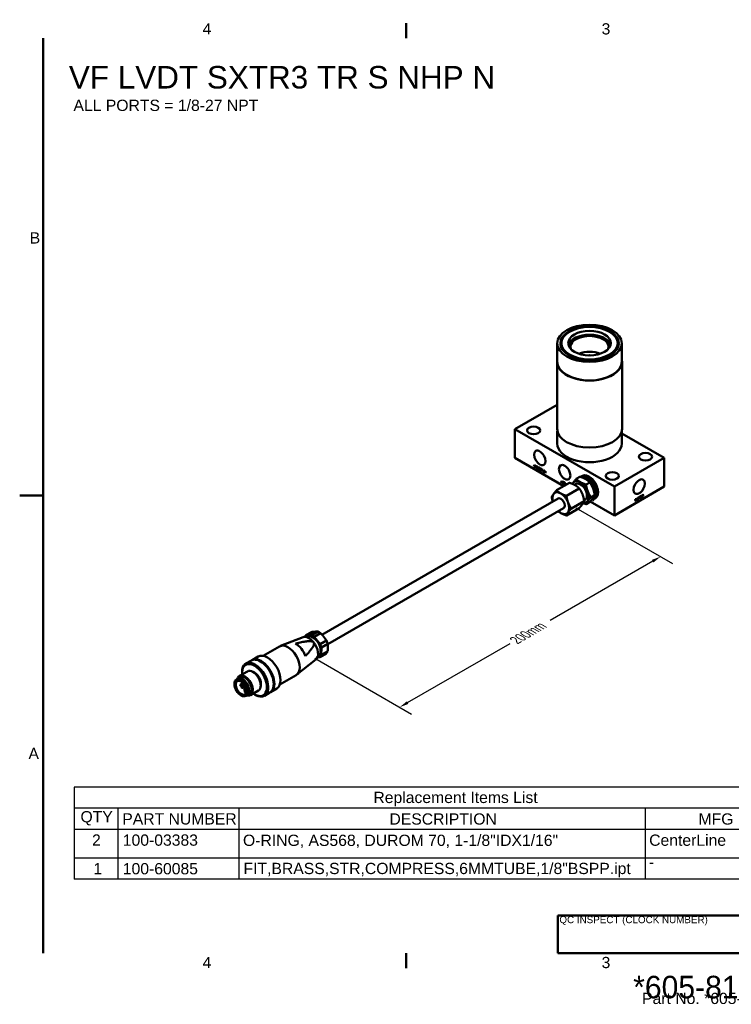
# Model space of a CAD drawing. Header units: millimetres. Extents: x 7 to 857, y -1 to 540.
# Tile 1 of 3: x 7 to 392, y 4 to 537. Entities that reach past the tile are written whole.
import ezdxf
from ezdxf.enums import TextEntityAlignment as Align

# ---------------------------------------------------------------- set-up
doc = ezdxf.new("R2010")
doc.units = ezdxf.units.MM
doc.header["$LTSCALE"] = 2
doc.layers.get('0').update_dxf_attribs({"lineweight": 25})
for name, color, linetype, lineweight in [('Border_0', 7, 'Continuous', 50), ('Border_2', 7, 'Continuous', 50), ('Dimensions(CL)', 7, 'Continuous', 25), ('Sketch Geometry(CL)', 7, 'Continuous', 50), ('Symbols(CL)', 7, 'Continuous', 25), ('Visible Edges(CL)', 7, 'Continuous', 50), ('Visible Tangent Edges(CL)', 7, 'Continuous', 50)]:
    doc.layers.add(name, color=color, linetype=linetype, lineweight=lineweight)
doc.styles.add('ALIGNED-CL', font='arial.ttf')
doc.styles.add('Copy of DEFAULT-CL', font='arial.ttf')
doc.styles.add('DEFAULT-ANSI', font='arial.ttf')
doc.styles.add('Text Style30', font='arialbd.ttf')
doc.styles.add('Text Style31', font='arialbd.ttf')
doc.styles.add('Text Style32', font='arialbd.ttf')
doc.styles.add('Text Style50', font='arialbd.ttf')
doc.styles.add('Text Style56', font='arialbd.ttf')
doc.styles.add('Text Style93', font='arialbd.ttf')
doc.styles.add('Text Style95', font='arialbd.ttf')
doc.dimstyles.new('MM-2PLC-CL', dxfattribs={"dimscale": 2, "dimtxt": 3.048, "dimasz": 2.5, "dimexe": 3.175, "dimexo": 1.5875, "dimgap": 1.6002, "dimtad": 0, "dimtoh": 1, "dimrnd": 1e-08, "dimzin": 0, "dimdsep": 46, "dimtxsty": 'ALIGNED-CL', "dimcen": 0.09, "dimdle": 10, "dimclrd": 7, "dimclre": 7, "dimclrt": 250, "dimadec": 1, "dimazin": 0, "dimtfac": 1, "dimtofl": 0, "dimtmove": 0, "dimatfit": 3, "dimfxl": 0, "dimtolj": 1, "dimtzin": 0, "dimlwd": 25, "dimlwe": 25, "dimarcsym": 0})

# ---------------------------------------------------------------- blocks, each defined once
blk = doc.blocks.new('Borders Default Border')
at = {"layer": 'Border_0'}
for p, q in [((107.95, 263.65), (107.95, 267.72)), ((107.95, 15.75), (107.95, 11.68))]:
    blk.add_line(p, q, dxfattribs=at)
at = {"layer": 'Border_0', "flags": 128}
for points in [[(9.65, 15.75), (9.65, 263.65)], [(3.3, 139.7), (9.65, 139.7)]]:
    blk.add_lwpolyline(points, dxfattribs=at)
at = {"layer": 'Border_2', "char_height": 3.05, "attachment_point": 7, "style": 'ALIGNED-CL'}
for s, insert in [('4', (52.85, 264.67)), ('3', (160.93, 264.62)), ('B', (6.02, 208.02)), ('A', (5.68, 68.32)), ('4', (52.85, 11.68)), ('3', (160.93, 11.63))]:
    blk.add_mtext(s, dxfattribs=dict(at, insert=insert))
blk = doc.blocks.new('Replacement Items List')
at = {"layer": 'Symbols(CL)'}
for p, q in [((223.99, 60.73), (18.06, 60.73)), ((18.06, 60.73), (18.06, 55)), ((223.99, 55), (18.06, 55)), ((18.06, 55), (18.06, 49.25)), ((29.85, 55), (29.85, 49.25)), ((62.67, 55), (62.67, 49.25)), ((172.7, 55), (172.7, 49.25)), ((223.99, 49.25), (18.06, 49.25)), ((18.06, 49.25), (18.06, 35.76)), ((29.85, 49.25), (29.85, 35.76)), ((62.67, 49.25), (62.67, 35.76)), ((172.7, 49.25), (172.7, 35.76)), ((223.99, 41.51), (18.06, 41.51)), ((223.99, 35.76), (18.06, 35.76))]:
    blk.add_line(p, q, dxfattribs=at)
at = {"layer": 'Symbols(CL)', "color": 250, "char_height": 3.048, "attachment_point": 7, "style": 'ALIGNED-CL'}
for s, insert in [('Replacement Items List', (99.12, 55.49)), ('QTY', (19.77, 50.34)), ('PART NUMBER', (31.09, 50.55)), ('DESCRIPTION', (103.46, 50.52)), ('MFG NAME', (187.19, 50.52))]:
    blk.add_mtext(s, dxfattribs=dict(at, insert=insert))
at = {"layer": 'Symbols(CL)', "color": 7, "attachment_point": 7, "style": 'ALIGNED-CL'}
for s, insert, char_height in [('2', (22.9, 44.85), 3.05), ('100-03383', (31.23, 44.8), 3.048), ('O-RING, AS568, DUROM 70, 1-1/8"IDX1/16"', (63.79, 44.22), 3.048), ('CenterLine', (173.82, 44.78), 3.048), ('1', (23.26, 37.1), 3.05), ('100-60085', (31.23, 37.05), 3.048), ('FIT,BRASS,STR,COMPRESS,6MMTUBE,1/8"BSPP.ipt', (63.93, 36.24), 3.048), ('-', (173.74, 38.9), 3.05)]:
    blk.add_mtext(s, dxfattribs=dict(at, insert=insert, char_height=char_height))
blk = doc.blocks.new('*D23')
at = {"layer": 'Defpoints', "color": 0, "linetype": 'Continuous'}
for p in [(304.79, 274.73), (353.87, 246.39), (163.37, 193.08)]:
    blk.add_point(p, dxfattribs=at)
at = {"layer": 'Dimensions(CL)', "color": 7, "linetype": 'Continuous', "lineweight": 25}
for p, q in [((307.96, 272.89), (360.22, 242.72)), ((349.54, 243.89), (293.98, 211.81)), ((216.78, 167.24), (272.34, 199.32)), ((166.54, 191.24), (218.8, 161.07))]:
    blk.add_line(p, q, dxfattribs=at)
at = {"layer": 'Dimensions(CL)', "color": 7, "linetype": 'Continuous'}
for points in [[(349.12, 244.61), (349.95, 243.17), (353.87, 246.39)], [(216.36, 167.96), (217.19, 166.52), (212.45, 164.74)]]:
    blk.add_solid(points, dxfattribs=at)
at = {"layer": 'Dimensions(CL)', "color": 250, "linetype": 'Continuous', "lineweight": 25, "insert": (275.11, 200.92), "char_height": 6.096, "attachment_point": 4, "rotation": 30, "style": 'ALIGNED-CL'}
blk.add_mtext('\\A1;{\\Q-30.000;\\W0.816;\\H0.816x;200mm}', dxfattribs=at)
blk = doc.blocks.new('Title Blocks CLTB5')
at = {"layer": 'Sketch Geometry(CL)'}
for p, q in [((657.2, 12.75), (606.4, 12.75)), ((606.4, 12.75), (606.4, 2.59)), ((606.4, 2.59), (657.2, 2.59))]:
    blk.add_line(p, q, dxfattribs=at)
at = {"layer": 'Symbols(CL)', "color": 179, "insert": (606.8, 11.36), "char_height": 1.905, "width": 42.5785, "attachment_point": 4, "style": 'Copy of DEFAULT-CL'}
blk.add_mtext('\\fArial|b0|i0;\\H1.9050;QC INSPECT (CLOCK NUMBER)', dxfattribs=at)
at = {"layer": 'Symbols(CL)', "color": 179, "insert": (649.45, -7.41), "char_height": 3.05, "width": 60, "attachment_point": 5, "line_spacing_factor": 0.452074, "style": 'Copy of DEFAULT-CL'}
blk.add_mtext('{\\f3 of 9 Barcode|b0|i0|c0|p82;\\H1.9987x;*605-81784*\\P\\fArial|b0|i0|c0|p34;\\H0.50033x;Part No. *605-81784*\\H2.7799x; }', dxfattribs=at)
at = {"layer": 'Symbols(CL)', "color": 179}
for tag, p, height, style in [('CATEGORY_001', (873.48, 68.53), 6.1, 'Text Style56'), ('MANAGER_001', (783.56, 43.97), 6.1, 'Text Style56'), ('DESCRIPTION_001', (784.81, 36.97), 3.05, 'DEFAULT-ANSI'), ('STATUS_001', (692.64, 24.67), 3.96, 'Text Style50'), ('SheetSize_001', (745.36, 24.27), 3.96, 'Text Style50'), ('REVISION_NUMBER_001', (775.31, 23.91), 2.54, 'Text Style31'), ('Drawing_Scale_001', (772.51, 19.43), 1.91, 'Text Style93'), ('MFG_APPROVED_BY_001', (705.26, 19.25), 1.91, 'Text Style93'), ('AUTHOR_001', (705.26, 14.35), 1.91, 'Text Style93'), ('ENG_APPROVED_BY_001', (743.35, 14.21), 3.96, 'Text Style50'), ('CREATION_DATE_001', (764.31, 14.21), 1.9, 'Text Style30'), ('CHECKED_BY_001', (660.83, 5.32), 3.2, 'Text Style95'), ('FILENAME_001', (791.65, 4.32), 1.9, 'Text Style30'), ('PTC_WM_ITERATION_001', (875.84, 3.59), 3.05, 'Text Style32')]:
    blk.add_attdef(tag, p, '', height=height, dxfattribs=dict(at, style=style))
at = {"layer": 'Symbols(CL)', "color": 179, "style": 'Text Style32'}
for tag, p in [('MATERIAL', (784.84, 30.45)), ('MaterialSize', (784.84, 22.91))]:
    blk.add_attdef(tag, text='', height=3.05, dxfattribs=at).set_placement(p, align=Align.MIDDLE_LEFT)

msp = doc.modelspace()

# ---------------------------------------------------------------- linework, layer by layer
at = {"layer": 'Visible Edges(CL)'}
for p, q in [((304.554, 368.27), (304.194, 368.063)), ((326.106, 368.27), (326.465, 368.063)), ((297.867, 351.938), (297.867, 361.945)), ((299.582, 361.634), (299.582, 361.128)), ((331.078, 361.634), (331.078, 361.128)), ((332.792, 351.938), (332.792, 361.945)), ((297.74, 315.645), (297.74, 351.938)), ((332.919, 315.645), (332.919, 351.938)), ((274.919, 315.386), (297.74, 328.562)), ((328.8, 284.277), (274.919, 315.386)), ((274.919, 299.832), (274.919, 315.386)), ((297.867, 307.609), (297.867, 314.427)), ((332.792, 307.609), (332.792, 314.427)), ((332.792, 313.081), (355.741, 299.832)), ((301.345, 284.575), (274.919, 299.832)), ((355.741, 299.832), (328.8, 284.277)), ((355.741, 284.277), (355.741, 299.832)), ((285.211, 295.205), (285.556, 296.043)), ((285.211, 295.205), (285.391, 295.309)), ((285.337, 295.133), (285.211, 295.205)), ((285.436, 295.389), (285.337, 295.133)), ((285.391, 295.309), (285.595, 295.804)), ((285.403, 295.302), (285.391, 295.309)), ((285.436, 295.389), (285.532, 295.445)), ((285.812, 295.172), (285.436, 295.389)), ((285.569, 295.728), (285.47, 295.481)), ((285.47, 295.481), (285.775, 295.305)), ((285.556, 296.043), (285.685, 295.969)), ((285.618, 295.898), (285.693, 295.942)), ((285.639, 295.91), (285.667, 295.979)), ((285.775, 295.305), (285.681, 295.647)), ((285.685, 295.969), (286.052, 294.72)), ((285.775, 295.305), (285.865, 295.356)), ((285.812, 295.172), (285.904, 295.225)), ((285.916, 294.798), (285.812, 295.172)), ((285.868, 295.348), (285.859, 295.353)), ((285.916, 294.798), (286.013, 294.854)), ((286.052, 294.72), (285.916, 294.798)), ((286.167, 295.69), (286.286, 295.622)), ((286.167, 294.654), (286.167, 295.69)), ((286.167, 294.654), (286.286, 294.722)), ((286.286, 294.585), (286.167, 294.654)), ((286.286, 295.622), (286.286, 294.585)), ((286.497, 294.463), (286.497, 295.5)), ((286.497, 295.5), (286.895, 295.27)), ((286.497, 294.463), (286.616, 294.532)), ((286.616, 294.394), (286.497, 294.463)), ((286.616, 295.317), (286.715, 295.374)), ((286.9, 295.153), (286.616, 295.317)), ((286.616, 295.317), (286.616, 294.974)), ((286.616, 294.974), (286.871, 294.826)), ((286.616, 294.855), (286.719, 294.914)), ((286.616, 294.855), (286.616, 294.394)), ((286.754, 294.776), (286.616, 294.855)), ((286.676, 295.352), (286.676, 295.396)), ((286.676, 294.89), (286.676, 294.939)), ((286.82, 294.733), (286.929, 294.796)), ((286.962, 294.666), (287.142, 294.77)), ((287.139, 294.092), (287.02, 294.377)), ((287.051, 294.779), (287.209, 294.871)), ((287.132, 294.379), (287.287, 294.007)), ((287.139, 294.092), (287.23, 294.145)), ((287.287, 294.007), (287.139, 294.092)), ((287.749, 293.74), (287.749, 294.777)), ((287.749, 294.777), (288.059, 294.598)), ((287.749, 293.74), (287.869, 293.809)), ((288.074, 293.553), (287.749, 293.74)), ((287.869, 294.586), (287.975, 294.647)), ((287.869, 294.586), (287.869, 293.794)), ((288.057, 294.477), (287.869, 294.586)), ((287.869, 293.794), (288.06, 293.683)), ((287.929, 294.621), (287.929, 294.673)), ((288.279, 293.628), (288.458, 293.732)), ((288.83, 293.949), (289.009, 294.053)), ((289.789, 292.563), (289.55, 293.737)), ((289.55, 293.737), (289.672, 293.667)), ((289.672, 293.667), (289.809, 292.908)), ((289.261, 293.065), (289.44, 293.169)), ((289.789, 292.563), (289.958, 292.66)), ((289.911, 292.492), (289.789, 292.563)), ((289.847, 292.673), (289.983, 292.752)), ((289.888, 292.842), (290.058, 293.444)), ((290.101, 293.173), (289.911, 292.492)), ((289.965, 292.684), (289.954, 292.735)), ((290.058, 293.444), (290.202, 293.361)), ((290.127, 293.279), (290.209, 293.326)), ((290.344, 292.242), (290.156, 293.141)), ((290.168, 293.303), (290.187, 293.369)), ((290.202, 293.361), (290.331, 292.762)), ((290.344, 292.242), (290.504, 292.335)), ((290.46, 292.175), (290.344, 292.242)), ((290.4, 292.354), (290.529, 292.428)), ((290.445, 292.554), (290.585, 293.14)), ((290.705, 293.07), (290.46, 292.175)), ((290.516, 292.38), (290.508, 292.416)), ((290.585, 293.14), (290.705, 293.07)), ((290.815, 293.007), (290.937, 292.936)), ((290.815, 291.97), (290.815, 293.007)), ((290.815, 291.97), (290.929, 292.035)), ((290.929, 291.904), (290.815, 291.97)), ((290.929, 292.718), (291.011, 292.766)), ((291.401, 291.632), (290.929, 292.718)), ((290.929, 292.718), (290.929, 291.904)), ((290.937, 292.936), (291.409, 291.85)), ((290.995, 292.756), (290.995, 292.804)), ((291.401, 291.632), (291.523, 291.702)), ((291.523, 291.561), (291.401, 291.632)), ((291.409, 292.664), (291.523, 292.598)), ((291.409, 291.85), (291.409, 292.664)), ((291.409, 291.85), (291.523, 291.915)), ((291.523, 291.868), (291.507, 291.906)), ((291.523, 292.598), (291.523, 291.561)), ((310.144, 289.655), (308.137, 288.496)), ((311.476, 290.135), (310.769, 289.727)), ((313.916, 288.466), (313.76, 288.556)), ((304.467, 286.377), (297.51, 282.36)), ((299.889, 286.677), (300.234, 287.515)), ((299.889, 286.677), (300.068, 286.781)), ((300.014, 286.604), (299.889, 286.677)), ((300.113, 286.861), (300.014, 286.604)), ((300.068, 286.781), (300.272, 287.276)), ((300.08, 286.774), (300.068, 286.781)), ((300.113, 286.861), (300.21, 286.917)), ((300.49, 286.644), (300.113, 286.861)), ((300.247, 287.2), (300.147, 286.953)), ((300.147, 286.953), (300.453, 286.777)), ((300.234, 287.515), (300.362, 287.441)), ((300.295, 287.37), (300.37, 287.414)), ((300.316, 287.382), (300.344, 287.451)), ((300.453, 286.777), (300.358, 287.119)), ((300.362, 287.441), (300.729, 286.192)), ((300.453, 286.777), (300.542, 286.828)), ((300.49, 286.644), (300.581, 286.697)), ((300.594, 286.27), (300.49, 286.644)), ((300.545, 286.819), (300.536, 286.825)), ((300.594, 286.27), (300.69, 286.326)), ((300.729, 286.192), (300.594, 286.27)), ((300.844, 287.162), (300.963, 287.094)), ((300.844, 286.125), (300.844, 287.162)), ((300.844, 286.125), (300.963, 286.194)), ((300.963, 286.057), (300.844, 286.125)), ((300.963, 287.094), (300.963, 286.057)), ((301.174, 285.935), (301.174, 286.972)), ((301.174, 286.972), (301.572, 286.742)), ((301.174, 285.935), (301.293, 286.004)), ((301.293, 285.866), (301.174, 285.935)), ((301.293, 286.789), (301.392, 286.846)), ((301.577, 286.625), (301.293, 286.789)), ((301.293, 286.789), (301.293, 286.446)), ((301.293, 286.446), (301.548, 286.298)), ((301.293, 286.327), (301.396, 286.386)), ((301.293, 286.327), (301.293, 285.866)), ((301.431, 286.248), (301.293, 286.327)), ((301.354, 286.823), (301.354, 286.868)), ((301.354, 286.362), (301.354, 286.411)), ((301.497, 286.204), (301.606, 286.268)), ((301.639, 286.138), (301.819, 286.242)), ((301.816, 285.564), (301.697, 285.849)), ((301.728, 286.251), (301.886, 286.343)), ((301.809, 285.85), (301.965, 285.479)), ((301.816, 285.564), (301.907, 285.617)), ((301.965, 285.479), (301.816, 285.564)), ((302.429, 285.648), (302.429, 286.248)), ((302.429, 286.248), (302.548, 286.179)), ((302.548, 286.179), (302.548, 285.58)), ((309.774, 283.313), (302.817, 279.296)), ((303.016, 285.908), (303.135, 285.84)), ((303.016, 285.539), (303.016, 285.908)), ((303.135, 285.84), (303.135, 285.608)), ((303.333, 285.726), (303.336, 285.724)), ((303.333, 285.722), (303.333, 285.726)), ((307.88, 285.75), (307.117, 285.309)), ((315.452, 286.591), (313.444, 285.432)), ((328.8, 268.723), (328.8, 284.277)), ((355.741, 284.277), (328.8, 268.723)), ((170.382, 204.056), (298.253, 277.882)), ((318.105, 279.752), (316.098, 278.593)), ((318.476, 278.011), (317.769, 277.603)), ((318.25, 280.958), (318.25, 280.779)), ((340.018, 277.434), (340.14, 277.504)), ((340.14, 277.504), (340.277, 276.903)), ((340.355, 276.928), (340.526, 277.727)), ((340.568, 277.505), (340.379, 276.605)), ((340.595, 277.642), (340.517, 277.687)), ((340.526, 277.727), (340.67, 277.81)), ((340.541, 277.736), (340.562, 277.661)), ((340.811, 276.855), (340.624, 277.537)), ((340.67, 277.81), (340.798, 277.359)), ((340.913, 277.284), (341.053, 278.031)), ((341.173, 278.1), (340.928, 276.922)), ((341.053, 278.031), (341.173, 278.1)), ((341.186, 277.071), (341.531, 278.307)), ((341.41, 277.514), (341.312, 277.144)), ((341.41, 277.514), (341.323, 277.564)), ((341.361, 277.693), (341.359, 277.692)), ((341.444, 277.645), (341.36, 277.694)), ((341.787, 277.732), (341.41, 277.514)), ((341.544, 278.007), (341.444, 277.645)), ((341.444, 277.645), (341.75, 277.822)), ((341.592, 278.233), (341.522, 278.274)), ((341.531, 278.307), (341.659, 278.381)), ((341.553, 278.32), (341.591, 278.234)), ((341.594, 278.229), (341.847, 277.66)), ((341.75, 277.822), (341.655, 278.055)), ((341.659, 278.381), (342.026, 277.556)), ((341.787, 277.732), (341.69, 277.787)), ((341.891, 277.478), (341.787, 277.732)), ((341.847, 277.66), (341.822, 277.646)), ((342.026, 277.556), (341.847, 277.66)), ((342.026, 277.556), (341.891, 277.478)), ((342.054, 278.609), (342.765, 279.02)), ((342.349, 278.657), (342.054, 278.486)), ((342.054, 278.486), (342.054, 278.609)), ((342.349, 278.657), (342.243, 278.718)), ((342.289, 278.745), (342.289, 278.692)), ((342.349, 277.743), (342.349, 278.657)), ((342.468, 277.811), (342.349, 277.88)), ((342.468, 277.811), (342.349, 277.743)), ((342.468, 278.726), (342.362, 278.787)), ((342.765, 278.897), (342.468, 278.726)), ((342.468, 278.726), (342.468, 277.811)), ((342.765, 278.897), (342.659, 278.959)), ((342.765, 279.02), (342.765, 278.897)), ((342.89, 279.092), (343.54, 279.467)), ((342.89, 278.055), (342.89, 279.092)), ((343.009, 278.721), (342.89, 278.79)), ((342.936, 278.764), (342.89, 278.737)), ((343.009, 278.599), (342.89, 278.667)), ((343.561, 278.442), (342.89, 278.055)), ((343.009, 278.246), (342.89, 278.315)), ((342.936, 278.289), (342.89, 278.262)), ((343.009, 279.038), (342.903, 279.099)), ((343.54, 279.345), (343.009, 279.038)), ((343.009, 279.038), (343.009, 278.721)), ((343.009, 278.721), (343.507, 279.008)), ((343.507, 278.886), (343.009, 278.599)), ((343.009, 278.599), (343.009, 278.246)), ((343.009, 278.246), (343.561, 278.565)), ((343.507, 278.886), (343.401, 278.947)), ((343.54, 279.345), (343.434, 279.406)), ((343.561, 278.442), (343.455, 278.503)), ((343.507, 279.008), (343.507, 278.886)), ((343.54, 279.467), (343.54, 279.345)), ((343.561, 278.565), (343.561, 278.442)), ((343.726, 279.575), (344.125, 279.805)), ((343.726, 278.538), (343.726, 279.575)), ((343.846, 279.186), (343.726, 279.255)), ((343.769, 279.23), (343.726, 279.206)), ((343.846, 279.067), (343.726, 279.136)), ((343.846, 278.607), (343.726, 278.675)), ((343.846, 278.607), (343.726, 278.538)), ((343.846, 279.529), (343.746, 279.586)), ((344.13, 279.693), (343.846, 279.529)), ((343.846, 279.529), (343.846, 279.186)), ((343.846, 279.186), (344.101, 279.333)), ((343.983, 279.147), (343.846, 279.067)), ((343.846, 279.067), (343.846, 278.607)), ((344.05, 279.18), (343.943, 279.242)), ((344.132, 279.172), (343.977, 279.262)), ((344.192, 279.278), (344.099, 279.332)), ((344.282, 279.726), (344.136, 279.811)), ((344.192, 279.279), (344.337, 279.098)), ((344.369, 278.908), (344.249, 279.055)), ((344.337, 279.098), (344.254, 279.05)), ((344.517, 278.994), (344.337, 279.098)), ((344.362, 279.187), (344.517, 278.994)), ((344.517, 278.994), (344.369, 278.908)), ((173.479, 198.916), (301.253, 272.686)), ((309.774, 272.698), (302.817, 268.682)), ((312.428, 276.473), (305.47, 272.457)), ((312.88, 277.09), (312.378, 276.8)), ((315.452, 275.976), (313.444, 274.817)), ((328.8, 268.723), (315.718, 276.276)), ((317.1, 276.813), (317.1, 277.342)), ((317.1, 276.813), (317.219, 276.881)), ((317.219, 276.744), (317.1, 276.813)), ((317.219, 277.372), (317.219, 276.744)), ((340.256, 276.534), (340.018, 277.434)), ((340.315, 276.713), (340.19, 276.785)), ((340.213, 276.772), (340.204, 276.732)), ((340.379, 276.605), (340.212, 276.701)), ((340.379, 276.605), (340.256, 276.534)), ((340.868, 277.032), (340.743, 277.105)), ((340.762, 277.093), (340.755, 277.059)), ((340.928, 276.922), (340.767, 277.014)), ((340.928, 276.922), (340.811, 276.855)), ((341.312, 277.144), (341.186, 277.071)), ((341.312, 277.144), (341.221, 277.196)), ((161.563, 203.54), (165.004, 205.527)), ((164.774, 203.749), (161.563, 203.54)), ((162.084, 202.729), (162.402, 202.913)), ((168.215, 205.735), (164.774, 203.749)), ((166.188, 202.906), (169.629, 204.893)), ((169.34, 198.906), (166.188, 202.906)), ((138.51, 192.583), (147.432, 197.734)), ((160.103, 202.709), (147.846, 197.932)), ((172.781, 200.893), (169.34, 198.906)), ((170.027, 197.082), (173.468, 199.069)), ((132.507, 190.272), (135.83, 192.19)), ((168.084, 192.337), (168.402, 192.521)), ((169.242, 191.893), (172.683, 193.879)), ((169.969, 192.874), (170.027, 197.082)), ((173.409, 194.861), (169.969, 192.874)), ((129.136, 188.354), (132.106, 190.069)), ((137.321, 189.455), (137.118, 189.572)), ((167.076, 190.631), (156.811, 182.405)), ((167.915, 191.807), (169.242, 191.893)), ((125.633, 181.684), (129.946, 184.174)), ((127.077, 183.346), (127.077, 183.755)), ((147.51, 176.994), (156.432, 182.145)), ((124.032, 179.721), (124.739, 180.129)), ((124.664, 180.259), (126.008, 181.034)), ((127.563, 177.931), (126.385, 177.251)), ((128.228, 177.16), (126.885, 176.385)), ((128.392, 176.926), (127.039, 176.145)), ((144.207, 177.529), (144.207, 177.294)), ((128.892, 176.06), (127.539, 175.279)), ((129.31, 174.979), (128.53, 174.529)), ((129.493, 174.05), (128.616, 173.543)), ((129.117, 172.133), (128.706, 172.655)), ((129.132, 170.887), (129.839, 171.295)), ((129.182, 173.298), (129.454, 172.952)), ((129.914, 171.165), (131.258, 171.941)), ((131.633, 171.292), (135.946, 173.782)), ((133.795, 171.711), (134.148, 171.507)), ((139.161, 170.99), (142.131, 172.705)), ((142.507, 172.951), (145.83, 174.87))]:
    msp.add_line(p, q, dxfattribs=at)
for centre, end in [((126.635, 176.818), 300), ((127.289, 175.712), 300), ((128.78, 174.096), 262.54073)]:
    msp.add_arc(centre, 0.5, 120, end, dxfattribs=at)
for centre, major_axis in [((315.33, 361.945), (17.462, 0)), ((315.33, 361.945), (15.812, 0)), ((315.33, 362.049), (15.24, 0)), ((315.33, 362.049), (11.509, 0)), ((285.022, 314.738), (3.572, 0)), ((288.389, 299.832), (-2.183, 3.781)), ((345.638, 300.48), (3.572, 0)), ((301.86, 292.055), (-2.183, 3.781)), ((327.678, 290.11), (3.572, 0)), ((342.271, 284.277), (2.183, 3.781)), ((126.582, 175.304), (2.55, -4.417)), ((126.582, 175.304), (2.075, -3.594))]:
    msp.add_ellipse(centre, major_axis=major_axis, ratio=0.5773503, dxfattribs=at)
for centre, major_axis, start_param, end_param in [((315.33, 361.634), (-15.748, 0), 5.4977871, 6.384339), ((315.33, 359.975), (-11.509, 0), 3.2982842, 6.1264938), ((315.33, 359.975), (-10.319, 0), 2.9641411, 6.4606369), ((315.33, 361.634), (15.748, 0), 6.1820316, 7.0685835), ((315.33, 351.378), (10.319, 0), 0.9745458, 2.1670469), ((315.33, 351.938), (17.59, 0), 3.0213519, 6.4034261), ((315.33, 349.492), (10.319, 0), 1.480817, 1.6607757), ((315.33, 351.938), (17.462, 0), 3.1415927, 6.2831853), ((315.33, 315.645), (17.59, 0), 3.1415927, 6.2831853), ((315.33, 307.609), (17.463, 0), 3.1415926, 6.2831853), ((314.269, 283.665), (3.5, -6.062), 5.9800173, 9.506973), ((314.976, 284.073), (3.5, -6.062), 0, 3.1415927), ((313.76, 283.371), (3.175, -5.499), 0.0541282, 2.8738018), ((313.916, 283.461), (-3.065, 5.309), 3.9269908, 5.4977871), ((310.38, 281.42), (-3.25, 5.629), 0.2617994, 0.4212237), ((310.38, 281.42), (-3.25, 5.629), 5.4977871, 6.5449847), ((310.38, 281.42), (2.5, -4.33), 0, 3.1415927), ((310.38, 281.42), (3.25, -5.629), 1.3089969, 2.3561945), ((299.753, 275.284), (-3.25, 5.629), 0.2617994, 1.0910677), ((299.753, 275.284), (-3.25, 5.629), 5.4977871, 6.5449847), ((299.753, 275.284), (-1.5, 2.598), 3.1415927, 6.2831853), ((299.753, 275.284), (3.25, -5.629), 1.3089969, 2.3561945), ((310.38, 281.42), (3.25, -5.629), 0.2617994, 1.3089969), ((299.753, 275.284), (3.25, -5.629), 0.2617994, 1.3089969), ((310.38, 281.42), (3.25, -5.629), 5.8495217, 6.5449847), ((299.753, 275.284), (-3.25, 5.629), 2.050525, 2.3561945), ((299.753, 275.284), (3.25, -5.629), 5.4977871, 6.5449847), ((163.281, 196.492), (-3.5, 6.062), 4.9581631, 6.1949579), ((165.402, 197.717), (-3.5, 6.062), 0.1024265, 0.3078871), ((165.402, 197.717), (-3, 5.196), 3.1415927, 6.2831853), ((165.402, 197.717), (3.5, -6.062), 2.1968216, 2.4835168), ((168.843, 199.703), (3.5, -6.062), 2.1968216, 2.4835168), ((151.932, 189.94), (-4.5, 7.794), 3.1415927, 6.2831853), ((156.21, 192.409), (-4.123, 7.141), 4.40124, 5.5150861), ((163.281, 196.492), (3.5, -6.062), 0.0882274, 1.8165704), ((165.402, 197.717), (3.5, -6.062), 1.1496241, 1.4363192), ((168.843, 199.703), (3.5, -6.062), 1.1496241, 1.4363192), ((140.83, 183.53), (-5, 8.66), 3.1415927, 6.2831853), ((165.402, 197.717), (3.5, -6.062), 0.1024265, 0.3891217), ((168.843, 199.703), (3.5, -6.062), 0.1024265, 0.3891217), ((133.795, 179.468), (4.75, -8.227), 5.395977, 10.3119862), ((134.148, 179.672), (5.012, -8.682), 5.4225019, 10.2854614), ((134.148, 179.672), (-5, 8.66), 2.3561945, 7.0685835), ((137.118, 181.387), (5.012, -8.682), 0, 3.1415927), ((137.507, 181.611), (-5, 8.66), 3.1348831, 6.2898948), ((137.321, 181.504), (-4.869, 8.433), 3.9269908, 5.4977871), ((128.633, 176.488), (-3, 5.196), 2.6345511, 6.7902269), ((128.633, 176.488), (-2.625, 4.547), 3.1415927, 6.2831853), ((132.946, 178.978), (-3, 5.196), 3.1415927, 6.2831853), ((133.795, 179.468), (-2.5, 4.33), 3.6405105, 5.7842674), ((127.289, 175.712), (-2.625, 4.547), 2.9019741, 6.5228039), ((127.289, 175.712), (-2.55, 4.417), 3.1415927, 6.2831853), ((128.944, 172.976), (-0.328, 0.567), 4.9581631, 8.0997557)]:
    msp.add_ellipse(centre, major_axis=major_axis, ratio=0.5773503, start_param=start_param, end_param=end_param, dxfattribs=at)
for points, degree in [([(285.618, 295.898), (285.6, 295.809), (285.569, 295.728)], 2), ([(285.681, 295.647), (285.639, 295.803), (285.618, 295.898)], 2), ([(286.82, 294.733), (286.799, 294.749), (286.754, 294.776)], 2), ([(287.02, 294.377), (286.968, 294.5), (286.901, 294.638), (286.847, 294.709), (286.82, 294.733)], 2), ([(286.871, 294.826), (286.953, 294.779), (287.044, 294.765), (287.092, 294.823), (287.092, 294.873)], 2), ([(286.895, 295.27), (287.015, 295.201), (287.14, 295.072), (287.215, 294.888), (287.215, 294.803)], 2), ([(287.092, 294.873), (287.092, 294.947), (287, 295.095), (286.9, 295.153)], 2), ([(287.215, 294.803), (287.215, 294.692), (287.091, 294.612), (286.962, 294.666)], 2), ([(286.962, 294.666), (287.009, 294.613), (287.034, 294.574)], 2), ([(287.034, 294.574), (287.086, 294.488), (287.132, 294.379)], 2), ([(287.21, 294.747), (287.188, 294.752), (287.165, 294.76), (287.142, 294.77)], 3), ([(288.211, 294.367), (288.163, 294.416), (288.057, 294.477)], 2), ([(288.059, 294.598), (288.164, 294.538), (288.219, 294.491)], 2), ([(288.06, 293.683), (288.149, 293.632), (288.25, 293.611), (288.28, 293.629)], 2), ([(288.492, 293.835), (288.492, 293.717), (288.444, 293.562), (288.37, 293.486), (288.281, 293.469), (288.155, 293.506), (288.074, 293.553)], 2), ([(288.37, 293.908), (288.37, 294.071), (288.277, 294.299), (288.211, 294.367)], 2), ([(288.219, 294.491), (288.296, 294.426), (288.35, 294.341)], 2), ([(288.28, 293.629), (288.322, 293.653), (288.37, 293.79), (288.37, 293.908)], 2), ([(288.35, 294.341), (288.422, 294.231), (288.492, 293.974), (288.492, 293.835)], 2), ([(288.458, 293.732), (288.459, 293.732), (288.459, 293.732), (288.46, 293.733)], 3), ([(288.46, 293.733), (288.471, 293.739), (288.481, 293.748), (288.489, 293.758)], 3), ([(288.62, 293.742), (288.62, 294.001), (288.86, 294.154), (289.05, 294.044)], 2), ([(289.05, 292.972), (288.923, 293.045), (288.723, 293.302), (288.62, 293.606), (288.62, 293.742)], 2), ([(289.051, 293.926), (288.925, 293.999), (288.743, 293.904), (288.743, 293.67)], 2), ([(288.743, 293.67), (288.743, 293.483), (288.917, 293.166), (289.049, 293.09)], 2), ([(289.022, 294.06), (289.018, 294.058), (289.014, 294.055), (289.009, 294.053)], 3), ([(289.05, 294.044), (289.175, 293.972), (289.374, 293.719), (289.479, 293.414), (289.479, 293.258)], 2), ([(289.357, 293.33), (289.357, 293.457), (289.283, 293.689), (289.14, 293.875), (289.051, 293.926)], 2), ([(289.049, 293.09), (289.183, 293.012), (289.357, 293.13), (289.357, 293.33)], 2), ([(289.479, 293.258), (289.479, 293.101), (289.369, 292.916), (289.166, 292.904), (289.05, 292.972)], 2), ([(289.809, 292.908), (289.831, 292.789), (289.847, 292.673)], 2), ([(289.847, 292.673), (289.882, 292.82), (289.888, 292.842)], 2), ([(290.127, 293.279), (290.112, 293.217), (290.101, 293.173)], 2), ([(290.156, 293.141), (290.131, 293.254), (290.127, 293.279)], 2), ([(290.331, 292.762), (290.378, 292.539), (290.4, 292.354)], 2), ([(290.4, 292.354), (290.418, 292.443), (290.445, 292.554)], 2), ([(300.295, 287.37), (300.277, 287.281), (300.247, 287.2)], 2), ([(300.358, 287.119), (300.316, 287.275), (300.295, 287.37)], 2), ([(301.497, 286.204), (301.477, 286.221), (301.431, 286.248)], 2), ([(301.697, 285.849), (301.645, 285.972), (301.578, 286.11), (301.524, 286.181), (301.497, 286.204)], 2), ([(301.548, 286.298), (301.63, 286.251), (301.722, 286.237), (301.769, 286.295), (301.769, 286.345)], 2), ([(301.572, 286.742), (301.692, 286.673), (301.817, 286.544), (301.892, 286.36), (301.892, 286.274)], 2), ([(301.769, 286.345), (301.769, 286.419), (301.677, 286.567), (301.577, 286.625)], 2), ([(301.892, 286.274), (301.892, 286.164), (301.768, 286.084), (301.639, 286.138)], 2), ([(301.639, 286.138), (301.686, 286.085), (301.711, 286.046)], 2), ([(301.711, 286.046), (301.763, 285.96), (301.809, 285.85)], 2), ([(301.887, 286.219), (301.865, 286.224), (301.842, 286.232), (301.819, 286.242)], 3), ([(340.595, 277.642), (340.58, 277.562), (340.568, 277.505)], 2), ([(340.624, 277.537), (340.599, 277.621), (340.595, 277.642)], 2), ([(341.592, 278.233), (341.575, 278.124), (341.544, 278.007)], 2), ([(341.655, 278.055), (341.613, 278.162), (341.592, 278.233)], 2), ([(344.05, 279.18), (344.029, 279.173), (343.983, 279.147)], 2), ([(344.249, 279.055), (344.197, 279.119), (344.13, 279.179), (344.077, 279.188), (344.05, 279.18)], 2), ([(344.101, 279.333), (344.182, 279.38), (344.274, 279.472), (344.322, 279.586), (344.322, 279.636)], 2), ([(344.125, 279.805), (344.245, 279.874), (344.37, 279.89), (344.445, 279.792), (344.445, 279.706)], 2), ([(344.322, 279.636), (344.322, 279.709), (344.23, 279.751), (344.13, 279.693)], 2), ([(344.445, 279.706), (344.445, 279.596), (344.321, 279.373), (344.192, 279.278)], 2), ([(344.192, 279.278), (344.238, 279.279), (344.263, 279.268)], 2), ([(344.259, 279.87), (344.263, 279.851), (344.265, 279.831), (344.265, 279.81)], 3), ([(344.265, 279.81), (344.265, 279.788), (344.263, 279.764), (344.259, 279.74)], 3), ([(344.263, 279.268), (344.315, 279.243), (344.362, 279.187)], 2), ([(340.277, 276.903), (340.299, 276.809), (340.315, 276.713)], 2), ([(340.315, 276.713), (340.349, 276.899), (340.355, 276.928)], 2), ([(340.798, 277.359), (340.846, 277.191), (340.868, 277.032)], 2), ([(340.868, 277.032), (340.885, 277.141), (340.913, 277.284)], 2)]:
    msp.add_open_spline(points, degree=degree, dxfattribs=at)
for points, degree, knots in [([(287.081, 294.735), (287.073, 294.749), (287.065, 294.762), (287.055, 294.775), (287.054, 294.777), (287.052, 294.78)], 3, [-0.026019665, -0.026019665, -0.026019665, -0.026019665, -0.01240581, -0.01240581, -0.01038767, -0.01038767, -0.01038767, -0.01038767]), ([(288.445, 293.58), (288.442, 293.581), (288.44, 293.581), (288.391, 293.589), (288.341, 293.61), (288.291, 293.635)], 3, [-0.027291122, -0.027291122, -0.027291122, -0.027291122, -0.026011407, -0.026011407, -0.005314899, -0.005314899, -0.005314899, -0.005314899]), ([(288.803, 293.927), (288.808, 293.986), (288.82, 294.04), (288.844, 294.094), (288.848, 294.101), (288.852, 294.109)], 3, [-0.079038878, -0.079038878, -0.079038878, -0.079038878, -0.064824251, -0.064824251, -0.062190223, -0.062190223, -0.062190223, -0.062190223]), ([(289.427, 293.013), (289.42, 293.013), (289.412, 293.014), (289.356, 293.019), (289.306, 293.035), (289.254, 293.062)], 3, [-0.029346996, -0.029346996, -0.029346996, -0.029346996, -0.025583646, -0.025583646, -0.003528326, -0.003528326, -0.003528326, -0.003528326]), ([(289.44, 293.169), (289.442, 293.17), (289.444, 293.171), (289.454, 293.178), (289.466, 293.186), (289.477, 293.199)], 3, [-0.049828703, -0.049828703, -0.049828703, -0.049828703, -0.047707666, -0.047707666, -0.035822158, -0.035822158, -0.035822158, -0.035822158]), ([(301.758, 286.207), (301.75, 286.221), (301.742, 286.234), (301.732, 286.247), (301.731, 286.249), (301.729, 286.252)], 3, [-0.026019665, -0.026019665, -0.026019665, -0.026019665, -0.01240581, -0.01240581, -0.01038767, -0.01038767, -0.01038767, -0.01038767]), ([(302.514, 285.249), (302.481, 285.306), (302.429, 285.484), (302.429, 285.648)], 2, [1.4559944, 1.4559944, 1.4559944, 2, 3, 3, 3]), ([(302.548, 285.58), (302.548, 285.446), (302.58, 285.332), (302.598, 285.298)], 2, [0, 0, 0, 1, 1.4865884, 1.4865884, 1.4865884]), ([(316.644, 277.279), (316.634, 277.264), (316.585, 277.214), (316.524, 277.202), (316.505, 277.203)], 2, [1.693703, 1.693703, 1.693703, 2, 3, 3.3683352, 3.3683352, 3.3683352])]:
    msp.add_open_spline(points, degree=degree, knots=knots, dxfattribs=at)
for points, weights in [([(308.137, 288.496), (307.016, 287.247), (306.4, 286.371)], [1.00007075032, 1.03799156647, 1]), ([(310.38, 286.727), (309.149, 287.438), (308.137, 288.496)], [1, 1.03799156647, 1.00007075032]), ([(310.144, 289.655), (311.977, 289.071), (313.209, 288.36)], [1.00007075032, 1.03799156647, 1]), ([(313.209, 288.36), (314.44, 287.649), (315.452, 286.591)], [1, 1.03799156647, 1.00007075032]), ([(304.467, 286.377), (306.299, 285.793), (307.531, 285.082)], [1.00007075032, 1.03799156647, 1]), ([(306.4, 286.371), (306.196, 286.082), (306.031, 285.812)], [1, 1.01224496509, 1.01660399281]), ([(307.531, 285.082), (308.762, 284.371), (309.774, 283.313)], [1, 1.03799156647, 1.00007075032]), ([(309.774, 283.313), (310.895, 281.717), (311.511, 280.13)], [1.00007075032, 1.03799156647, 1]), ([(313.444, 285.432), (311.612, 286.016), (310.38, 286.727)], [1.00007075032, 1.03799156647, 1]), ([(314.361, 281.775), (313.745, 283.362), (313.444, 285.432)], [1, 1.03799156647, 1.00007075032]), ([(315.452, 286.591), (316.573, 284.995), (317.189, 283.408)], [1.00007075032, 1.03799156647, 1]), ([(317.189, 283.408), (317.805, 281.821), (318.105, 279.752)], [1, 1.03799156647, 1.00007075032]), ([(295.772, 280.236), (295.156, 279.36), (294.856, 278.585)], [1, 1.03799156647, 1.00007075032]), ([(294.856, 278.585), (295.045, 277.281), (295.348, 276.205)], [1.00007075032, 1.02363501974, 1.01788595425]), ([(297.51, 282.36), (296.388, 281.112), (295.772, 280.236)], [1.00007075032, 1.03799156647, 1]), ([(299.753, 280.591), (298.521, 281.302), (297.51, 282.36)], [1, 1.03799156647, 1.00007075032]), ([(302.817, 279.296), (300.984, 279.88), (299.753, 280.591)], [1.00007075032, 1.03799156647, 1]), ([(303.733, 275.639), (303.117, 277.226), (302.817, 279.296)], [1, 1.03799156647, 1.00007075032]), ([(311.511, 280.13), (312.127, 278.543), (312.428, 276.473)], [1, 1.03799156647, 1.00007075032]), ([(316.098, 278.593), (314.976, 280.188), (314.361, 281.775)], [1.00007075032, 1.03799156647, 1]), ([(314.361, 276.468), (314.976, 277.344), (316.098, 278.593)], [1, 1.03799156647, 1.00007075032]), ([(317.189, 278.101), (316.573, 277.225), (315.452, 275.976)], [1, 1.03799156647, 1.00007075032]), ([(318.105, 279.752), (317.805, 278.977), (317.189, 278.101)], [1.00007075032, 1.03799156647, 1]), ([(305.47, 272.457), (304.349, 274.052), (303.733, 275.639)], [1.00007075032, 1.03799156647, 1]), ([(303.733, 270.332), (304.349, 271.208), (305.47, 272.457)], [1, 1.03799156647, 1.00007075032]), ([(311.511, 274.823), (310.895, 273.947), (309.774, 272.698)], [1, 1.03799156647, 1.00007075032]), ([(312.428, 276.473), (312.127, 275.699), (311.511, 274.823)], [1.00007075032, 1.03799156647, 1]), ([(311.88, 275.382), (312.584, 275.092), (313.444, 274.817)], [1.01889666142, 1.01752587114, 1.00007075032]), ([(313.444, 274.817), (313.745, 275.592), (314.361, 276.468)], [1.00007075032, 1.03799156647, 1]), ([(298.312, 270.988), (298.977, 270.424), (299.753, 269.977)], [1.01791307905, 1.02358760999, 1]), ([(299.753, 269.977), (300.984, 269.266), (302.817, 268.682)], [1, 1.03799156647, 1.00007075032]), ([(302.817, 268.682), (303.117, 269.456), (303.733, 270.332)], [1.00007075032, 1.03799156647, 1]), ([(165.004, 205.527), (165.931, 205.636), (166.704, 205.686)], [1, 1.01904933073, 1]), ([(166.704, 205.686), (167.477, 205.736), (168.215, 205.735)], [1, 1.01904933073, 1]), ([(169.629, 204.893), (170.541, 203.91), (171.299, 202.948)], [1, 1.01904933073, 1]), ([(171.299, 202.948), (172.058, 201.985), (172.781, 200.893)], [1, 1.01904933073, 1]), ([(156.109, 199.2), (164.61, 201.467), (165.824, 199.927)], [1, 1.0435552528, 1]), ([(165.824, 199.927), (167.038, 198.386), (161.397, 192.489)], [1, 1.0435552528, 1]), ([(173.468, 199.069), (173.548, 198.033), (173.533, 197.02)], [1, 1.01904933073, 1]), ([(173.533, 197.02), (173.519, 196.007), (173.409, 194.861)], [1, 1.01904933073, 1])]:
    msp.add_rational_spline(points, weights, degree=2, dxfattribs=at)
at = {"layer": 'Visible Tangent Edges(CL)'}
for p, q in [((285.681, 295.647), (285.765, 295.696)), ((286.754, 294.776), (286.856, 294.835)), ((286.9, 295.153), (286.994, 295.207)), ((287.02, 294.377), (287.11, 294.429)), ((287.092, 294.873), (287.195, 294.932)), ((288.057, 294.477), (288.16, 294.535)), ((288.074, 293.553), (288.195, 293.622)), ((288.211, 294.367), (288.295, 294.415)), ((288.28, 293.629), (288.46, 293.733)), ((288.37, 293.908), (288.483, 293.974)), ((288.62, 293.742), (288.756, 293.821)), ((289.051, 293.926), (289.144, 293.98)), ((289.05, 292.972), (289.179, 293.046)), ((289.357, 293.33), (289.469, 293.395)), ((289.888, 292.842), (290.032, 292.925)), ((290.156, 293.141), (290.239, 293.189)), ((290.445, 292.554), (290.586, 292.636)), ((300.358, 287.119), (300.442, 287.168)), ((301.431, 286.248), (301.533, 286.307)), ((301.577, 286.625), (301.671, 286.679)), ((301.697, 285.849), (301.787, 285.901)), ((301.769, 286.345), (301.872, 286.404)), ((302.429, 285.648), (302.548, 285.717)), ((340.568, 277.505), (340.488, 277.551)), ((341.544, 278.007), (341.46, 278.055)), ((343.983, 279.147), (343.88, 279.206)), ((344.13, 279.693), (344.03, 279.75)), ((344.362, 279.187), (344.203, 279.278)), ((344.445, 279.706), (344.265, 279.81)), ((340.277, 276.903), (340.137, 276.984)), ((340.798, 277.359), (340.649, 277.446)), ((129.515, 173.49), (129.182, 173.298))]:
    msp.add_line(p, q, dxfattribs=at)
for centre, start_param in [((126.635, 176.818), 3.1415927), ((127.289, 175.712), 3.1415927), ((128.78, 174.096), 3.7953803)]:
    msp.add_ellipse(centre, major_axis=(-0.25, 0.433), ratio=0.5773503, start_param=start_param, end_param=6.2831853, dxfattribs=at)

# ---------------------------------------------------------------- block references
at = {"xscale": 2, "yscale": 2, "zscale": 2}
for name, p in [('Borders Default Border', (0, 0)), ('Title Blocks CLTB5', (-914.61, 26.322))]:
    msp.add_blockref(name, p, dxfattribs=at)
at = {"layer": 'Symbols(CL)', "xscale": 2, "yscale": 2, "zscale": 2}
msp.add_blockref('Replacement Items List', (0, 0), dxfattribs=at)

# ---------------------------------------------------------------- texts
at = {"layer": 'Symbols(CL)', "color": 179, "insert": (33.257, 506.061), "char_height": 12.192, "width": 230.96035, "attachment_point": 4, "style": 'Copy of DEFAULT-CL'}
msp.add_mtext('{\\fArial|b0|i0;\\H12.1920;VF LVDT SXTR3 TR S NHP N}', dxfattribs=at)
at = {"layer": 'Symbols(CL)', "color": 179, "insert": (35.729, 481.282), "char_height": 6.1, "width": 100.17112, "attachment_point": 4, "line_spacing_factor": 0.944221, "style": 'Copy of DEFAULT-CL'}
msp.add_mtext('{ALL PORTS = 1/8-27 NPT\\P \\P }', dxfattribs=at)

# ---------------------------------------------------------------- dimensions: what is measured, and where the dimension line sits
at = {"layer": 'Dimensions(CL)', "color": 7, "linetype": 'Continuous', "lineweight": 25}
dim = msp.add_linear_dim(base=(353.868, 246.391), p1=(163.367, 193.077), p2=(304.788, 274.727), angle=210, text='{\\Q-30.000;\\W0.816;\\H0.816x;<>mm}', dimstyle='MM-2PLC-CL', override={"dimtoh": 0, "dimdec": 0, "dimlfac": 1.224745, "dimtp": 0, "dimtm": 0, "dimtdec": 2, "dimatfit": 1}, dxfattribs=at)
dim.commit()
dim.dimension.update_dxf_attribs({"geometry": '*D23', "text_midpoint": (283.157, 205.566), "dimtype": 160})

doc.saveas('drawing.dxf')
